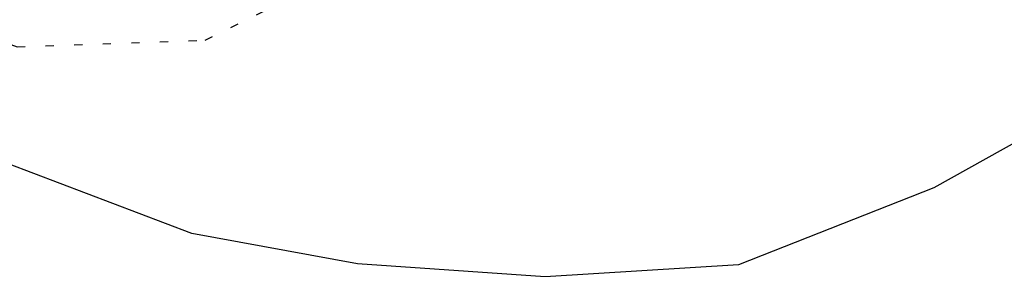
# Model space of a CAD drawing. Extents: x 573479 to 574989, y 161926 to 163436.
# Tile 249 of 256: x 573959 to 573971, y 162387 to 162390. Entities that reach past the tile are written whole.
import ezdxf

# ---------------------------------------------------------------- set-up
doc = ezdxf.new("R2010")
doc.units = 0
doc.linetypes.add('DOT', pattern=[0.25, 0, -0.25])
doc.linetypes.add('HIDDEN', pattern=[0.375, 0.25, -0.125])
for name, color, linetype in [('11', 7, 'CONTINUOUS'), ('12', 7, 'CONTINUOUS'), ('13', 7, 'CONTINUOUS')]:
    doc.layers.add(name, color=color, linetype=linetype)

msp = doc.modelspace()

# ---------------------------------------------------------------- linework, layer by layer
at = {"layer": '11', "color": 1, "linetype": 'CONTINUOUS', "extrusion": (0.0002269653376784, 0.0003981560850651, 0.9999998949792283)}
msp.add_lwpolyline([(573658.15435, 162561.035567), (573660.15035, 162559.556567), (573662.01135, 162558.789567), (573664.342349, 162557.712567), (573666.461349, 162556.661567), (573668.263349, 162555.400566), (573670.171349, 162553.875566), (573671.766349, 162551.900566), (573672.995349, 162550.182566), (573674.134349, 162548.449566), (573675.110349, 162546.285566), (573675.976349, 162543.954566), (573676.708349, 162541.675566), (573677.153349, 162539.669566), (573677.338349, 162537.666567), (573677.556349, 162535.606567), (573677.794349, 162533.537567), (573677.920349, 162531.350567), (573678.105349, 162529.328567), (573678.489349, 162526.696567), (573679.027349, 162524.645568), (573679.872349, 162522.483568), (573680.737349, 162520.483568), (573681.476349, 162518.274568), (573682.161349, 162516.103568), (573682.948349, 162513.917568), (573683.871349, 162511.800568), (573684.735349, 162509.659568), (573685.772349, 162507.639568), (573686.971349, 162505.760568), (573688.314349, 162503.809568), (573689.682349, 162501.950568), (573691.105349, 162500.165568), (573692.744349, 162498.453568), (573694.384348, 162496.731568), (573696.033348, 162495.010568), (573697.732348, 162493.311568), (573699.499348, 162491.798568), (573701.310348, 162490.377568), (573703.238348, 162488.853568), (573705.152348, 162487.409568), (573707.100348, 162485.886568), (573708.976348, 162484.390568), (573710.960348, 162482.929568), (573712.970348, 162481.531567), (573714.972348, 162480.122567), (573716.854348, 162478.686567), (573718.642348, 162477.163567), (573720.482348, 162475.604567), (573722.405348, 162474.160567), (573724.443347, 162472.804567), (573726.380347, 162471.461567), (573728.450347, 162470.227567), (573730.387347, 162469.044567), (573732.395347, 162467.686567), (573734.339347, 162466.233567), (573736.157347, 162464.703566), (573737.925347, 162463.169566), (573739.753347, 162461.649566), (573741.712347, 162460.117566), (573743.584347, 162458.520566), (573745.480347, 162456.874566), (573747.371347, 162455.288566), (573749.302347, 162453.725566), (573751.047347, 162452.089566), (573752.845347, 162450.397566), (573754.598346, 162448.783566), (573756.453346, 162447.144566), (573758.497346, 162445.698566), (573760.505346, 162444.500566), (573762.533346, 162443.453566), (573764.382346, 162442.405565), (573766.209346, 162441.376565), (573767.807346, 162440.003565), (573769.251346, 162438.369565), (573770.487346, 162436.532565), (573771.544346, 162434.683565), (573772.591346, 162432.814565), (573773.588346, 162430.953565), (573774.431346, 162428.991565), (573775.115346, 162427.009565), (573775.774346, 162424.956565), (573776.541346, 162423.080566), (573777.503346, 162421.146566), (573778.472346, 162419.252566), (573779.282345, 162417.338565), (573780.109345, 162414.824565), (573780.493345, 162412.834566), (573781.115345, 162410.238566), (573781.922345, 162407.713566), (573782.507345, 162405.725566), (573783.097345, 162403.307566), (573783.109345, 162400.863566), (573783.368345, 162398.454566), (573783.830345, 162396.499567), (573784.317345, 162393.974567), (573784.947345, 162391.568566), (573785.588345, 162389.634567), (573786.257345, 162387.742567), (573786.742345, 162385.728567), (573787.066345, 162383.083567), (573787.152345, 162381.054567), (573787.312345, 162378.479567), (573787.982345, 162376.557567), (573789.107345, 162374.733567), (573790.431345, 162372.931567), (573791.915345, 162371.290567), (573793.620345, 162369.652567), (573795.196345, 162367.996567), (573796.680344, 162366.355567), (573798.123344, 162364.731567), (573799.660344, 162363.213567), (573801.298344, 162361.842567), (573803.054344, 162360.187567), (573804.851344, 162358.525567), (573806.311344, 162356.622567), (573807.683344, 162354.372567), (573808.722344, 162352.643567), (573809.795344, 162350.856567), (573810.860344, 162349.028567), (573812.112344, 162347.252567), (573813.517344, 162345.596567), (573815.215344, 162344.078567), (573816.974344, 162342.534567), (573818.643344, 162340.984567), (573820.469344, 162339.484567), (573822.118343, 162337.933566), (573823.840343, 162336.346566), (573825.691343, 162334.938566), (573827.553343, 162333.501566), (573829.341343, 162331.968566), (573831.026343, 162330.339566), (573832.784343, 162328.805566), (573834.595343, 162327.384566), (573836.491343, 162326.059566), (573838.313343, 162324.960565), (573840.169343, 162324.113565), (573842.603343, 162323.632565), (573844.995343, 162323.680565), (573847.195343, 162324.077565), (573849.269342, 162325.208564), (573850.894342, 162326.792564), (573852.218342, 162328.547564), (573853.138342, 162330.678564), (573853.844342, 162332.866563), (573854.190342, 162335.202563), (573854.529342, 162337.487563), (573855.166343, 162339.821563), (573855.890343, 162342.201563), (573856.940342, 162344.340563), (573858.539342, 162346.032562), (573860.089342, 162347.691562), (573861.430342, 162349.328562), (573863.334342, 162350.618561), (573865.358342, 162351.755561), (573867.050342, 162353.223561), (573867.423342, 162353.837561), (573868.682342, 162355.669561), (573869.971342, 162357.34256), (573871.709342, 162359.05256), (573873.118342, 162359.91156), (573873.647342, 162359.79456), (573874.195342, 162359.50756), (573874.705342, 162359.04856), (573876.305342, 162357.48456), (573878.450342, 162355.853559), (573880.246342, 162354.682559), (573881.988342, 162353.407559), (573883.820342, 162352.148559), (573885.670342, 162350.900559), (573887.660341, 162349.521559), (573889.607341, 162348.339559), (573891.577341, 162347.108559), (573893.467341, 162345.873558), (573895.465341, 162344.674558), (573897.278341, 162343.704558), (573899.191341, 162342.751558), (573901.334341, 162341.802558), (573903.403341, 162340.908558), (573905.504341, 162340.156558), (573907.515341, 162339.560558), (573909.456341, 162338.949557), (573911.33934, 162338.153557), (573913.47234, 162337.204557), (573915.40934, 162336.191557), (573917.57234, 162335.243557), (573919.55634, 162334.425556), (573921.71734, 162333.506556), (573923.70934, 162332.568556), (573925.80034, 162331.645556), (573927.73534, 162330.823556), (573930.10334, 162329.958555), (573932.08334, 162329.370555), (573932.30434, 162329.373555), (573934.21734, 162329.221555), (573936.42734, 162328.316555), (573938.275339, 162327.439555), (573940.105339, 162326.520555), (573942.011339, 162325.516555), (573943.818339, 162324.486554), (573945.667339, 162323.428554), (573947.361339, 162322.301554), (573949.148339, 162321.099554), (573950.976339, 162319.910554), (573952.921339, 162318.748554), (573954.962339, 162317.662554), (573956.963339, 162316.744553), (573958.951338, 162315.715553), (573961.192338, 162314.632553), (573963.472338, 162313.741553), (573965.911338, 162312.540553), (573967.825338, 162311.556553), (573969.762338, 162310.704553), (573971.625338, 162309.908552), (573974.064338, 162308.867552), (573976.561338, 162308.030552), (573978.688338, 162307.490552), (573980.650338, 162306.870552), (573982.747338, 162306.179551), (573984.628338, 162305.424551), (573986.525337, 162304.549551), (573988.572337, 162303.213551), (573990.238337, 162302.034551), (573992.104337, 162300.547551), (573993.555337, 162299.114551), (573994.811337, 162297.127551), (573995.380337, 162294.89855), (573995.668337, 162292.511551), (573995.823337, 162290.016551), (573995.777337, 162287.839551), (573995.593337, 162285.473551), (573995.301337, 162283.070551), (573994.870337, 162280.659552), (573994.416337, 162278.276552), (573993.824337, 162275.875552), (573993.412337, 162273.635552), (573993.095337, 162271.140552), (573993.067337, 162268.684552), (573993.179337, 162266.236552), (573993.302337, 162263.929553), (573993.457337, 162261.434553), (573993.612337, 162258.929553), (573993.875336, 162256.630553), (573994.328336, 162254.324553), (573994.755336, 162252.286553), (573995.295336, 162249.875553), (573995.298336, 162247.571553), (573994.988336, 162247.071553), (573994.591336, 162246.685553), (573994.033336, 162246.641554), (573993.451336, 162246.815554), (573991.107337, 162247.451554), (573988.719337, 162248.155554), (573986.410337, 162248.873554), (573983.907337, 162249.480555), (573981.405337, 162250.086555), (573978.859337, 162250.910555), (573976.632337, 162251.604555), (573974.504337, 162252.313555), (573972.287337, 162252.998555), (573970.189338, 162253.539556), (573967.973338, 162254.053556), (573965.883338, 162254.484556), (573963.724338, 162254.881556), (573961.651338, 162255.344557), (573959.522338, 162255.743557), (573957.443338, 162256.155557), (573955.344338, 162256.546557), (573953.282338, 162257.010558), (573951.216338, 162257.353558), (573949.190338, 162257.548558), (573946.642338, 162257.760558), (573944.086338, 162257.943558), (573941.872338, 162258.096559), (573940.049339, 162258.206559)], dxfattribs=at)
at = {"layer": '12', "color": 30, "linetype": 'HIDDEN', "extrusion": (0.0001085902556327, 0.0001161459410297, 0.9999999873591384)}
msp.add_lwpolyline([(573881.780157, 162567.092094), (573879.461154, 162566.848091), (573879.037154, 162566.581091), (573878.575154, 162566.112091), (573878.208154, 162565.558091), (573878.008154, 162565.075091), (573877.960154, 162564.551091), (573878.023154, 162564.023091), (573878.544154, 162561.912091), (573878.950154, 162559.732091), (573878.438154, 162557.486091), (573878.092154, 162557.094091), (573877.632154, 162556.745091), (573875.881154, 162556.065091), (573875.317154, 162556.111091), (573872.919154, 162556.493091), (573870.689154, 162557.226091), (573868.280154, 162557.458092), (573867.109154, 162557.606092), (573864.823154, 162558.105092), (573862.319154, 162558.742092), (573860.169154, 162559.480092), (573857.817154, 162560.406092), (573855.651154, 162561.084092), (573853.773154, 162561.799092), (573851.243154, 162562.694092), (573848.979154, 162563.656092), (573847.040154, 162564.377092), (573845.195154, 162564.403092), (573843.125154, 162564.014092), (573841.071154, 162564.017092), (573838.962154, 162564.578092), (573836.610154, 162565.184092), (573834.548154, 162566.128092), (573832.495154, 162566.912092), (573831.925154, 162566.897092), (573830.908154, 162566.644092), (573828.543154, 162566.327092), (573826.234154, 162566.574092), (573823.948154, 162566.262092), (573821.553154, 162565.783092), (573819.481154, 162566.406092), (573818.168154, 162567.707092), (573817.379154, 162570.244092), (573816.743154, 162571.136092), (573816.256154, 162571.396092), (573815.765154, 162571.556092), (573813.507154, 162572.098092), (573811.426154, 162572.540092), (573809.269154, 162572.897092), (573806.969154, 162573.476092), (573804.745154, 162574.601092), (573803.003154, 162576.036092), (573801.137154, 162577.844092), (573799.797154, 162578.943092), (573797.800154, 162580.112092), (573795.666154, 162580.931093), (573793.394154, 162581.692093), (573791.078154, 162582.691093), (573788.785154, 162583.140093), (573786.558154, 162582.871093), (573786.073154, 162582.611093), (573784.105155, 162581.387093), (573782.243155, 162580.069093), (573781.363155, 162579.383093), (573780.851155, 162579.251093), (573779.730155, 162579.222093), (573777.603155, 162580.232093), (573776.519155, 162580.756093), (573774.109155, 162580.998093), (573773.557155, 162580.863093), (573771.346155, 162580.796093), (573770.733155, 162580.989093), (573768.761155, 162581.939093), (573766.494155, 162582.299093), (573764.196155, 162582.838093), (573762.547155, 162583.086093), (573760.353155, 162582.439093), (573759.933155, 162582.113093), (573759.590155, 162581.651093), (573759.494155, 162581.114093), (573759.548155, 162580.556093), (573759.713155, 162579.995093), (573760.191155, 162577.780093), (573760.260155, 162575.530093), (573759.786155, 162573.166093), (573759.028155, 162571.646093), (573757.588155, 162569.834093), (573756.702155, 162569.087093), (573754.649155, 162568.098093), (573754.470155, 162567.596093), (573754.572155, 162567.082093), (573754.827155, 162566.526093), (573755.722155, 162564.688093), (573756.822155, 162562.472093), (573757.928155, 162560.306093), (573758.910155, 162557.872093), (573760.096155, 162556.042093), (573761.695155, 162554.498093), (573763.271155, 162552.832093), (573764.826155, 162551.175093), (573766.313155, 162549.494093), (573767.625155, 162547.892093), (573769.187155, 162546.285093), (573771.009155, 162544.544093), (573772.687155, 162543.005093), (573774.730155, 162541.409093), (573776.476155, 162539.904093), (573778.218155, 162538.479093), (573780.092155, 162537.012093), (573781.793155, 162535.444093), (573783.377155, 162533.969093), (573785.186155, 162532.268093), (573786.877154, 162530.689093), (573787.431154, 162529.832093), (573787.477154, 162529.243093), (573787.652154, 162528.683093), (573787.964154, 162528.181093), (573788.358154, 162527.815093), (573789.934154, 162526.310093), (573791.594154, 162525.070093), (573793.360154, 162523.727093), (573795.194154, 162522.267093), (573796.816154, 162520.674093), (573798.256154, 162518.940093), (573799.924154, 162517.080093), (573801.519154, 162515.445093), (573803.217154, 162514.078093), (573804.754154, 162512.550093), (573806.275154, 162510.810093), (573807.825154, 162509.083093), (573809.357154, 162507.635093), (573810.963154, 162505.971093), (573812.631154, 162504.121093), (573814.137154, 162502.450093), (573815.679154, 162501.013093), (573817.299154, 162499.611093), (573819.134154, 162497.981093), (573820.956154, 162496.390093), (573822.785154, 162495.001093), (573824.784154, 162494.113092), (573826.151154, 162492.905092), (573826.974154, 162490.942092), (573827.320154, 162490.382092), (573827.686154, 162489.974092), (573829.489154, 162488.192092), (573831.165154, 162486.693092), (573832.914154, 162485.158092), (573834.621154, 162483.811092), (573836.722154, 162482.068092), (573838.738154, 162480.590092), (573840.493154, 162479.115092), (573842.321154, 162477.415092), (573843.954154, 162475.643092), (573845.508154, 162473.855092), (573846.945154, 162472.011092), (573848.339154, 162470.203092), (573849.521154, 162468.433092), (573850.677154, 162466.601092), (573852.185154, 162464.570092), (573853.505154, 162462.518092), (573854.880154, 162460.699092), (573856.474154, 162459.075092), (573857.958154, 162457.434092), (573859.664154, 162455.946092), (573861.276154, 162454.503092), (573862.971154, 162453.025092), (573864.771154, 162451.463092), (573866.421154, 162450.063092), (573868.180154, 162448.679092), (573869.833154, 162447.389092), (573871.587154, 162445.924092), (573873.247154, 162444.354092), (573874.451154, 162443.196092), (573874.833154, 162442.849092), (573876.453153, 162440.966092), (573876.947153, 162440.595092), (573878.903153, 162438.943092), (573880.464153, 162437.517092), (573882.254153, 162435.804092), (573883.839153, 162434.310092), (573885.430153, 162432.895092), (573887.084153, 162431.425092), (573888.796153, 162429.677092), (573890.334153, 162428.300092), (573891.948153, 162426.837092), (573893.697153, 162425.292092), (573895.355153, 162423.751092), (573897.032153, 162422.242092), (573898.703153, 162420.823092), (573900.280153, 162419.468092), (573902.006153, 162417.971092), (573903.603153, 162416.608092), (573905.230153, 162415.256092), (573906.922153, 162413.988091), (573909.102153, 162412.440091), (573911.044153, 162410.847091), (573912.739153, 162409.699091), (573914.568153, 162408.480091), (573916.373153, 162407.480091), (573918.212153, 162406.592091), (573920.095153, 162405.466091), (573921.881153, 162404.294091), (573923.597153, 162403.118091), (573925.319153, 162402.003091), (573927.195153, 162400.836091), (573929.286153, 162399.433091), (573931.160153, 162398.297091), (573933.109153, 162397.085091), (573935.267153, 162395.565091), (573937.454153, 162394.228091), (573939.301153, 162393.210091), (573941.245153, 162392.068091), (573942.962153, 162390.882091), (573945.002153, 162389.656091), (573946.986153, 162388.517091), (573948.926153, 162387.284091), (573950.940153, 162386.157091), (573952.956152, 162385.159091), (573954.900152, 162384.178091), (573956.940152, 162383.112091), (573958.895152, 162382.281091), (573960.959152, 162381.638091), (573962.901152, 162381.027091), (573964.929152, 162380.471091), (573967.508152, 162379.930091), (573969.436152, 162379.36809), (573971.917152, 162378.46009), (573974.040152, 162377.83009), (573976.249152, 162376.95509), (573978.699152, 162376.05409), (573980.563152, 162375.23809), (573982.731152, 162373.89009), (573984.967152, 162372.56509), (573987.212152, 162371.27209), (573989.561152, 162370.23509), (573991.543152, 162369.45609), (573993.602152, 162368.40109), (573995.808152, 162367.40609), (573997.671152, 162366.61009), (573999.940152, 162365.56809), (574002.286152, 162364.73209), (574004.633152, 162363.72509), (574006.736152, 162362.93309), (574008.909152, 162361.82609), (574011.008152, 162360.60309), (574013.230152, 162359.50809), (574015.148152, 162358.47509), (574017.007152, 162357.41809)], dxfattribs=at)
at = {"layer": '12', "color": 30, "linetype": 'CONTINUOUS', "extrusion": (0.0001782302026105, 0.0002615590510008, 0.9999999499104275)}
msp.add_lwpolyline([(573663.262488, 162567.660134), (573664.481488, 162569.660134), (573665.934488, 162571.443134), (573667.786488, 162572.760134), (573670.049488, 162573.752134), (573672.528488, 162574.487134), (573674.903488, 162574.644134), (573676.920488, 162574.599133), (573679.387488, 162574.562133), (573681.836488, 162574.814133), (573683.969488, 162575.317133), (573686.404488, 162576.289133), (573688.764488, 162576.846133), (573689.366488, 162576.513133), (573689.729488, 162576.145133), (573691.169488, 162574.420133), (573692.683488, 162572.630133), (573693.326488, 162571.468133), (573694.093488, 162569.271133), (573695.263488, 162567.039133), (573696.276488, 162565.248133), (573697.176488, 162563.340133), (573697.822487, 162560.835133), (573698.540487, 162558.305133), (573698.575487, 162555.802133), (573698.676487, 162553.363133), (573699.513487, 162550.850133), (573700.414487, 162548.932133), (573701.536487, 162547.158133), (573703.032487, 162545.488133), (573704.752487, 162544.081133), (573706.716487, 162542.951133), (573708.531487, 162541.961133), (573710.448487, 162540.777133), (573712.262487, 162539.477133), (573713.977487, 162537.990133), (573715.635487, 162536.620133), (573717.149487, 162535.161133), (573718.363487, 162533.513133), (573719.415487, 162531.093133), (573719.749485, 162530.553129), (573719.998485, 162529.927129), (573720.997485, 162527.704129), (573722.244484, 162525.697129), (573723.472484, 162523.339129), (573724.484484, 162521.408129), (573725.397484, 162519.440129), (573725.984484, 162517.413129), (573726.524484, 162515.332129), (573727.181484, 162513.299129), (573727.910484, 162511.230129), (573728.827484, 162509.212129), (573729.798484, 162507.118129), (573730.813484, 162505.127129), (573731.784484, 162503.053129), (573732.907484, 162501.089129), (573734.134484, 162499.081129), (573735.415484, 162497.167129), (573736.770484, 162495.347129), (573738.243484, 162493.574129), (573739.894484, 162491.833129), (573741.582484, 162490.144129), (573743.354484, 162488.711129), (573745.264484, 162487.317129), (573747.156484, 162486.051129), (573749.152484, 162484.882129), (573751.277484, 162483.732129), (573753.220484, 162482.620129), (573755.150484, 162481.387129), (573756.827484, 162480.038129), (573758.398484, 162478.612129), (573760.282484, 162477.466128), (573762.104483, 162476.207128), (573763.997483, 162474.931128), (573765.844483, 162473.743128), (573767.819483, 162472.593128), (573769.672483, 162471.466128), (573771.738483, 162470.472128), (573773.595483, 162469.605128), (573775.657483, 162468.350128), (573777.449483, 162467.239128), (573779.451483, 162465.810128), (573781.315483, 162464.352128), (573783.285483, 162462.961128), (573785.180483, 162461.646128), (573787.104483, 162460.503128), (573789.288483, 162459.376127), (573791.068483, 162458.143127), (573793.022483, 162457.012127), (573794.418483, 162455.996127), (573796.344483, 162454.332127), (573798.034483, 162452.934127), (573799.955483, 162451.520127), (573802.184483, 162449.995127), (573804.117483, 162448.562127), (573805.914483, 162447.361127), (573807.709483, 162445.889127), (573809.571483, 162444.131127), (573811.017483, 162442.307127), (573811.989482, 162440.203127), (573812.488482, 162437.979127), (573812.385482, 162435.758127), (573811.923482, 162433.666127), (573811.816482, 162431.515127), (573812.642482, 162429.342127), (573813.465482, 162427.229127), (573814.381482, 162425.061127), (573815.472482, 162422.804127), (573816.565482, 162420.377127), (573817.532482, 162418.513127), (573818.718482, 162416.513127), (573819.867482, 162414.630127), (573821.192482, 162412.808127), (573822.749482, 162411.121127), (573824.452482, 162409.514127), (573826.188482, 162407.858127), (573827.966482, 162406.165127), (573829.801482, 162404.525127), (573831.651482, 162402.976127), (573833.489482, 162401.447127), (573835.231482, 162399.852127), (573836.935482, 162398.224126), (573838.521482, 162396.729126), (573840.018482, 162395.038126), (573841.502482, 162393.407126), (573843.067481, 162391.921126), (573844.685481, 162390.558126), (573846.695481, 162389.320126), (573847.099481, 162388.945126), (573847.536481, 162388.681126), (573849.917481, 162387.456126), (573852.054481, 162386.106126), (573853.765481, 162384.378126), (573855.328481, 162382.431126), (573856.648481, 162380.859126), (573858.103481, 162379.377126), (573859.613481, 162377.967126), (573861.180481, 162376.602126), (573862.566481, 162375.104126), (573864.088481, 162373.495126), (573865.823481, 162372.010126), (573867.456481, 162370.408126), (573869.226481, 162368.844125), (573870.924481, 162367.316125), (573872.669481, 162365.831125), (573874.728481, 162364.306125), (573876.757481, 162362.929125), (573878.485481, 162361.723125), (573880.281481, 162360.552125), (573882.245481, 162359.411125), (573884.20048, 162358.260125), (573886.21248, 162357.162125), (573888.20748, 162356.013125), (573890.09148, 162354.707125), (573892.07348, 162353.448125), (573894.01348, 162352.215125), (573896.03348, 162350.988125), (573897.94648, 162349.864125), (573900.05848, 162348.782124), (573902.15248, 162347.640124), (573904.40648, 162346.517124), (573906.56648, 162345.459124), (573908.75448, 162344.272124), (573910.75748, 162343.153124), (573912.63848, 162342.378124), (573913.13548, 162342.289124), (573913.76248, 162342.037124), (573916.080479, 162341.169123), (573918.474479, 162340.375123), (573920.429479, 162339.705123), (573922.388479, 162338.975123), (573924.341479, 162338.014123), (573926.050479, 162336.957123), (573927.929479, 162336.062123), (573930.419479, 162335.164123), (573932.457479, 162334.459123), (573934.676479, 162333.584123), (573936.642479, 162332.734123), (573938.514479, 162331.949122), (573940.489479, 162331.119122), (573942.631479, 162329.869122), (573944.397479, 162328.857122), (573946.181479, 162327.875122), (573948.248479, 162326.540122), (573950.286479, 162325.184122), (573952.357479, 162323.940122), (573954.478478, 162322.528122), (573956.647478, 162321.170122), (573958.768478, 162319.928122), (573960.758478, 162319.170121), (573962.797478, 162318.294121), (573964.720478, 162317.171121), (573966.837478, 162315.990121), (573968.991478, 162314.861121), (573971.255478, 162313.899121), (573973.631478, 162313.074121), (573975.966478, 162312.257121), (573978.188478, 162311.654121), (573979.705478, 162311.22812)], dxfattribs=at)
at = {"layer": '12', "color": 30, "linetype": 'CONTINUOUS', "extrusion": (-0.0001028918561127, -6.67078442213e-05, 0.9999999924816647)}
msp.add_lwpolyline([(573660.159884, 162563.534329), (573662.528884, 162562.659329), (573665.009884, 162562.392329), (573667.204884, 162561.737329), (573669.188884, 162560.928329), (573671.388884, 162560.193329), (573673.759884, 162559.608329), (573675.785884, 162558.431329), (573677.620884, 162556.631329), (573679.127884, 162555.121329), (573680.654884, 162553.593329), (573682.061884, 162552.067329), (573683.297884, 162550.400329), (573684.327884, 162548.661329), (573685.146884, 162546.758329), (573685.827884, 162544.826329), (573686.173884, 162542.803329), (573686.386884, 162540.171329), (573686.317884, 162537.572329), (573686.643884, 162535.218329), (573687.212884, 162532.828329), (573687.963884, 162530.249329), (573688.510884, 162528.209329), (573689.231884, 162526.110329), (573690.188884, 162524.095329), (573691.380884, 162522.005329), (573692.614884, 162519.867329), (573693.744884, 162517.813329), (573695.028884, 162515.848329), (573696.571884, 162514.060329), (573698.166884, 162512.256329), (573699.866884, 162510.537329), (573701.591884, 162508.721329), (573703.263884, 162506.971329), (573704.895884, 162505.218329), (573706.410884, 162503.398329), (573708.049884, 162501.686329), (573709.891884, 162500.107329), (573711.653884, 162498.673329), (573713.391884, 162497.308329), (573715.069884, 162495.779329), (573716.637884, 162494.073329), (573718.375884, 162492.377329), (573720.199884, 162490.917329), (573721.684884, 162489.436329), (573723.229884, 162487.788329), (573724.846884, 162486.265329), (573726.631884, 162484.793329), (573728.359884, 162483.257329), (573730.229884, 162481.709329), (573732.018884, 162480.157329), (573733.904884, 162478.671329), (573735.776884, 162477.074329), (573737.746884, 162475.532329), (573739.692884, 162474.030329), (573741.593884, 162472.464329), (573743.538884, 162470.992329), (573745.530884, 162469.562329), (573747.450884, 162468.168329), (573749.131884, 162466.750329), (573750.706884, 162465.264329), (573752.378884, 162463.835329), (573754.234884, 162462.337329), (573756.124884, 162461.272329), (573758.089884, 162460.442329), (573760.642884, 162459.508329), (573762.696884, 162459.014329), (573764.752884, 162458.660329), (573766.767884, 162458.485329), (573769.442884, 162458.330329), (573772.049884, 162457.980329), (573774.486883, 162457.781329), (573776.818883, 162457.825329), (573779.076883, 162457.594329), (573781.417883, 162457.329329), (573783.544884, 162456.799329), (573785.862884, 162456.101329), (573788.017884, 162455.113329), (573790.227884, 162453.737329), (573791.817884, 162452.483329), (573793.469883, 162451.212329), (573795.070883, 162449.799329), (573796.708883, 162447.936329), (573797.722883, 162445.965329), (573798.086883, 162443.814329), (573798.128883, 162441.522329), (573798.082883, 162439.184329), (573798.220883, 162436.648329), (573798.666883, 162434.140329), (573799.140884, 162431.505329), (573799.556884, 162428.986329), (573800.138884, 162426.386329), (573800.778884, 162424.472329), (573801.688884, 162422.555329), (573802.997884, 162420.672329), (573804.214884, 162418.824329), (573805.279884, 162416.846329), (573806.395884, 162414.841329), (573807.548884, 162412.878329), (573808.625884, 162410.871329), (573809.729884, 162408.896329), (573811.090884, 162406.986329), (573812.730884, 162405.254329), (573814.316884, 162403.589329), (573815.938884, 162402.157329), (573817.659884, 162400.911329), (573819.490884, 162399.972329), (573821.406884, 162399.299329), (573823.776884, 162398.725329), (573825.932884, 162398.688329), (573828.178884, 162398.667329), (573830.504884, 162398.491329), (573832.733883, 162398.078329), (573834.993884, 162397.516329), (573835.526884, 162397.159329), (573837.270884, 162395.373329), (573839.049884, 162393.670329), (573841.069884, 162391.951329), (573842.952884, 162390.335329), (573844.902884, 162388.792329), (573845.755884, 162387.954329), (573847.907884, 162386.534329), (573850.084884, 162385.527329), (573851.947884, 162383.758329), (573853.383884, 162382.244329), (573854.907884, 162380.776329), (573856.453884, 162379.278329), (573858.156884, 162377.821329), (573859.720884, 162376.365329), (573861.196884, 162374.853329), (573862.711884, 162373.204329), (573864.073884, 162371.605329), (573865.717884, 162369.973329), (573867.418884, 162368.395329), (573869.218884, 162366.824329), (573871.035884, 162365.313329), (573872.877884, 162363.884329), (573874.511884, 162362.423329), (573876.095884, 162360.787329), (573877.718884, 162359.335329), (573879.545884, 162357.985329), (573881.216884, 162356.576329), (573883.099884, 162355.450329), (573884.940884, 162354.212329), (573886.715884, 162352.879329), (573888.677884, 162351.628329), (573890.566884, 162350.402329), (573892.622884, 162349.237329), (573894.584884, 162348.137329), (573896.416884, 162347.028329), (573897.412884, 162346.649329), (573899.816884, 162345.695329), (573901.957884, 162345.097329), (573904.299884, 162344.160329), (573906.402884, 162343.208329), (573908.541884, 162342.329329), (573910.700884, 162341.761328), (573912.908884, 162341.056328), (573915.009884, 162340.145329), (573917.287884, 162339.274329), (573919.394884, 162338.262329), (573921.706884, 162337.323328), (573923.693884, 162336.304328), (573925.785884, 162335.372328), (573927.776884, 162334.614328), (573929.894884, 162333.903328), (573931.775884, 162333.138329), (573933.859884, 162332.486328), (573936.153884, 162331.686328), (573938.046884, 162330.731328), (573940.028884, 162329.632328), (573942.339884, 162328.553328), (573944.469884, 162327.332328), (573946.467884, 162326.133328), (573948.115884, 162324.923328), (573950.080884, 162323.622328), (573952.142884, 162322.357328), (573954.097884, 162321.206328), (573956.131884, 162319.589328), (573958.170884, 162318.372328), (573959.980884, 162317.463328), (573961.870884, 162316.548328), (573963.845884, 162315.558328), (573966.136884, 162314.488328), (573968.491884, 162313.511328), (573970.934884, 162312.741328), (573973.267884, 162311.954328), (573975.641884, 162310.989328), (573977.913884, 162310.228328), (573980.317884, 162309.595328), (573982.270884, 162309.115328), (573982.298884, 162309.107328)], dxfattribs=at)
at = {"layer": '12', "color": 30, "linetype": 'CONTINUOUS', "extrusion": (-0.0001015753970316, -5.80178051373e-05, 0.9999999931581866)}
msp.add_lwpolyline([(573828.199737, 162416.006726), (573829.629737, 162414.512726), (573831.170737, 162413.094726), (573832.847737, 162411.745726), (573834.515737, 162410.536726), (573836.242737, 162409.180726), (573838.055737, 162407.249726), (573839.605737, 162405.842726), (573841.288737, 162404.554726), (573843.053737, 162403.240726), (573844.868737, 162401.930726), (573846.756737, 162400.714726), (573848.679737, 162399.441726), (573850.378737, 162398.063726), (573852.216737, 162396.694726), (573854.045737, 162395.305726), (573855.836737, 162393.903726), (573857.618737, 162392.621726), (573859.212737, 162391.317726), (573861.123737, 162389.581726), (573862.611737, 162387.720726), (573864.063737, 162385.796726), (573865.717737, 162383.844726), (573866.831737, 162382.360726), (573867.884737, 162380.251726), (573869.020737, 162378.087726), (573870.214737, 162376.438726), (573872.022737, 162374.436726), (573873.566738, 162372.959726), (573875.034738, 162371.587726), (573876.542737, 162370.207726), (573878.307737, 162368.884726), (573880.346737, 162367.357726), (573882.650737, 162366.067726), (573884.764737, 162365.266726), (573887.023737, 162365.036726), (573889.020737, 162365.470726), (573891.009737, 162366.034726), (573892.980737, 162366.567726), (573895.054738, 162366.556726), (573897.084737, 162365.820726), (573899.079737, 162364.511726), (573900.994737, 162362.706726), (573902.722737, 162361.340726), (573904.514737, 162360.068726), (573906.362737, 162358.710726), (573908.301737, 162357.487726), (573910.341738, 162356.432726), (573912.449738, 162355.390726), (573914.338738, 162354.335726), (573916.208737, 162353.268726), (573918.094737, 162352.103726), (573919.452737, 162351.205726), (573920.970737, 162349.345726), (573921.853737, 162347.226726), (573922.747738, 162345.087726), (573924.115738, 162343.539726), (573925.722738, 162342.185726), (573927.551738, 162340.966726), (573929.438738, 162339.941726), (573931.418738, 162339.202726), (573933.397738, 162338.633726), (573935.882737, 162337.976726), (573937.990738, 162336.784726), (573940.121738, 162335.383726), (573941.189738, 162334.647726), (573942.937738, 162333.273726), (573944.886738, 162331.891726), (573946.948738, 162330.315726), (573948.814738, 162329.139726), (573950.594738, 162327.746726), (573952.652738, 162326.220726), (573954.662738, 162325.163726), (573956.832738, 162324.095726), (573958.692738, 162323.188726), (573961.004738, 162321.778726), (573962.928738, 162320.795726), (573965.036738, 162319.934726), (573967.040738, 162319.117726), (573969.039738, 162318.068726), (573971.044738, 162317.241726), (573972.921738, 162316.535726), (573975.213738, 162315.776726), (573977.542738, 162314.888726), (573979.839738, 162314.038726), (573981.761738, 162313.426726), (573983.972738, 162312.351726), (573985.932738, 162311.280726), (573987.548738, 162310.589726), (573989.904738, 162309.753726), (573991.790738, 162309.068726), (573993.982738, 162307.982726), (573995.999738, 162306.473726), (573997.688738, 162305.256726), (573999.773738, 162304.423726), (574000.343738, 162304.278726)], dxfattribs=at)
at = {"layer": '12', "color": 30, "linetype": 'CONTINUOUS', "extrusion": (-5.50660655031e-05, 5.78419312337e-05, 0.9999999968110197)}
msp.add_lwpolyline([(574010.045401, 162287.192357), (574010.066401, 162288.475357), (574009.730401, 162290.980357), (574009.527401, 162293.121357), (574009.378401, 162295.196357), (574009.158401, 162297.627357), (574009.243401, 162299.807357), (574008.999401, 162301.966357), (574008.232401, 162304.153357), (574006.961401, 162305.907357), (574005.302401, 162307.288357), (574003.080401, 162308.713357), (574000.961401, 162309.754357), (573999.070401, 162310.839357), (573997.149401, 162311.932357), (573995.686401, 162312.573357), (573993.449401, 162313.266357), (573991.170401, 162314.477357), (573989.142401, 162315.353357), (573986.765401, 162316.198357), (573984.640401, 162316.688357), (573983.088401, 162316.682357), (573982.573401, 162316.419357), (573980.645401, 162315.358357), (573980.043401, 162315.371357), (573978.883401, 162315.649357), (573976.628401, 162316.141357), (573974.628401, 162316.728357), (573972.441401, 162317.424357), (573970.258401, 162318.371357), (573968.426401, 162319.310357), (573966.090401, 162320.477357), (573963.8844, 162321.312357), (573961.8204, 162322.267357), (573959.7574, 162323.381357), (573959.2714, 162323.632357), (573957.2704, 162324.880357), (573955.463401, 162325.910357), (573953.539401, 162327.044357), (573953.171401, 162327.482357), (573953.099401, 162327.988357), (573953.205401, 162328.556357), (573953.475401, 162329.044357), (573953.875401, 162329.379357), (573954.374401, 162329.570357), (573956.4064, 162330.728357), (573956.5214, 162331.306357), (573956.3134, 162331.915357), (573956.032401, 162332.408357), (573955.549401, 162332.930357), (573953.8624, 162334.268357), (573952.0244, 162335.476357), (573949.9984, 162336.633357), (573947.8514, 162337.492357), (573945.4924, 162338.378357), (573943.0564, 162339.039357), (573941.2284, 162339.927357), (573939.4404, 162340.969357), (573937.7104, 162342.044357), (573935.4444, 162343.196357), (573933.3584, 162344.199357), (573931.2874, 162345.433357), (573929.4164, 162346.690357), (573927.5104, 162348.024357), (573925.6374, 162349.301357), (573923.6994, 162350.824357), (573921.6034, 162352.307357), (573919.8194, 162353.770357), (573917.9794, 162355.339357), (573916.3384, 162356.750357), (573914.6654, 162358.039357), (573912.8374, 162359.248357), (573911.0464, 162360.330357), (573909.2134, 162361.449357), (573907.2834, 162362.371357), (573905.2064, 162363.214357), (573903.3224, 162364.189357), (573901.4104, 162365.133357), (573899.4894, 162366.226357), (573897.2834, 162367.542357), (573895.5974, 162368.710357), (573893.4594, 162369.590357), (573891.0864, 162370.204357), (573888.5444, 162370.648357), (573886.4604, 162370.960357), (573883.9264, 162371.444357), (573882.0454, 162372.209357), (573880.1914, 162373.507357), (573878.4884, 162374.954357), (573876.7554, 162376.390357), (573875.0894, 162377.900357), (573873.3114, 162379.262357), (573871.5834, 162380.959357), (573870.3904, 162382.738357), (573869.1774, 162384.537357), (573867.6374, 162386.255357), (573866.2644, 162387.713357), (573864.6174, 162389.404357), (573862.9464, 162390.984357), (573861.6094, 162392.494357), (573860.0174, 162393.938357), (573858.2284, 162395.481357), (573856.5684, 162397.201357), (573855.2744, 162399.175357), (573853.6864, 162400.860357), (573852.0514, 162402.352357), (573850.3494, 162403.629357), (573848.5544, 162404.780357), (573846.7174, 162406.129357), (573844.7694, 162407.482357), (573842.6354, 162408.772357), (573840.8044, 162410.192357), (573838.9134, 162411.277357), (573837.2044, 162412.343357), (573835.3194, 162413.649357), (573832.9694, 162415.036357), (573831.7834, 162415.753357)], dxfattribs=at)
at = {"layer": '12', "color": 30, "linetype": 'CONTINUOUS', "extrusion": (-0.0001158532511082, -7.88730487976e-05, 0.9999999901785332)}
msp.add_lwpolyline([(573842.025556, 162414.330992), (573844.056556, 162413.073992), (573845.997556, 162411.660992), (573847.774556, 162410.478992), (573849.761556, 162408.657992), (573851.409556, 162407.126992), (573852.987556, 162405.581992), (573854.713556, 162404.085992), (573856.402556, 162402.706992), (573858.085556, 162401.258992), (573859.957556, 162399.670992), (573861.793556, 162398.011992), (573863.664556, 162396.273992), (573865.649556, 162394.482992), (573867.655556, 162392.673992), (573869.627556, 162390.921992), (573871.593556, 162389.110992), (573873.645556, 162387.353992), (573875.578556, 162385.599992), (573877.378556, 162384.028992), (573878.812556, 162382.393992), (573880.204556, 162380.305992), (573881.556556, 162378.545992), (573882.376556, 162377.434992), (573884.246556, 162376.207992), (573886.344556, 162375.335992), (573888.407556, 162374.541992), (573890.861556, 162374.062992), (573893.492556, 162373.644992), (573895.529556, 162373.119992), (573897.439556, 162372.366992), (573899.329556, 162371.301992), (573900.914556, 162369.976992), (573902.607556, 162368.518992), (573904.232556, 162367.046992), (573906.304556, 162365.611992), (573908.415556, 162364.540992), (573910.799556, 162363.585992), (573912.887556, 162362.382992), (573914.985556, 162361.029992), (573916.998556, 162359.581992), (573919.222556, 162358.146992), (573921.350556, 162356.785992), (573923.529556, 162355.417992), (573925.572556, 162353.970992), (573927.721556, 162352.440992), (573929.645556, 162350.987992), (573931.586556, 162349.744992), (573933.581556, 162348.585992), (573935.669556, 162347.563992), (573937.696556, 162346.536992), (573939.609556, 162345.422992), (573941.594556, 162344.263992), (573943.842556, 162343.240992), (573946.324556, 162342.472992), (573948.521556, 162341.957992), (573950.490556, 162341.387992), (573952.578556, 162340.665992), (573954.446556, 162339.799992), (573956.506556, 162338.885992), (573958.840556, 162337.607992), (573960.522556, 162336.499992), (573962.183556, 162334.918992), (573962.454556, 162334.414992), (573964.094556, 162332.692992), (573965.884556, 162331.140992), (573968.159556, 162329.678992), (573969.879556, 162328.592992), (573972.146556, 162327.260992), (573974.321556, 162325.791992), (573975.114556, 162325.279992)], dxfattribs=at)
at = {"layer": '12', "color": 30, "linetype": 'CONTINUOUS', "extrusion": (-5.25586007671e-05, 2.01753298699e-05, 0.9999999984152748)}
msp.add_lwpolyline([(573851.684631, 162410.681594), (573853.323631, 162409.470594), (573855.191631, 162407.942594), (573856.698631, 162406.583594), (573858.501631, 162405.142594), (573860.206631, 162403.814594), (573861.935631, 162402.429594), (573863.557631, 162400.986594), (573865.194631, 162399.645594), (573867.007631, 162398.355594), (573868.996631, 162396.664594), (573870.761631, 162394.700594), (573872.514631, 162392.764594), (573874.445631, 162390.870594), (573876.091631, 162389.209594), (573877.572631, 162387.297594), (573879.184631, 162385.533594), (573880.879631, 162384.055594), (573882.672631, 162382.603594), (573884.515631, 162381.164594), (573886.236631, 162379.748594), (573888.072631, 162378.729594), (573890.052631, 162377.830594), (573892.344631, 162377.060594), (573894.567631, 162376.437594), (573896.971631, 162375.804594), (573899.121631, 162375.226594), (573901.307631, 162374.710594), (573903.584631, 162374.180594), (573905.936631, 162373.254594), (573908.190631, 162371.971594), (573910.079631, 162370.264594), (573911.456631, 162368.737594), (573912.986631, 162367.178594), (573914.536631, 162365.771594), (573916.133631, 162364.417594), (573918.041632, 162362.893594), (573920.407632, 162361.897594), (573922.813632, 162360.914594), (573924.611632, 162360.023594), (573926.665632, 162358.417594), (573928.170632, 162356.918594), (573929.671632, 162355.508594), (573931.578631, 162353.672594), (573933.298632, 162352.586594), (573935.594632, 162352.087594), (573938.160632, 162351.425594), (573939.636632, 162350.234594), (573941.502632, 162348.586594), (573943.738632, 162347.272594), (573946.001632, 162345.989594), (573948.028632, 162344.812594), (573949.883632, 162343.825594), (573951.790632, 162342.962594), (573953.662632, 162342.176594), (573955.986632, 162341.218594), (573957.868632, 162340.272594), (573959.727632, 162339.376594), (573962.003632, 162338.064594), (573964.062632, 162336.849594), (573966.156632, 162335.726594), (573968.186632, 162334.650594), (573968.336632, 162334.659594)], dxfattribs=at)
at = {"layer": '12', "color": 30, "linetype": 'CONTINUOUS', "extrusion": (0.0001128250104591, 8.2147417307e-06, 0.9999999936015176)}
msp.add_lwpolyline([(574169.149077, 162168.733909), (574168.117077, 162171.025909), (574167.101077, 162173.166909), (574166.029077, 162175.450909), (574165.071077, 162177.510909), (574163.891077, 162179.886909), (574162.457077, 162182.110909), (574161.461077, 162183.901909), (574160.060077, 162185.894909), (574158.696077, 162188.106909), (574157.433077, 162190.045909), (574156.078077, 162192.217909), (574154.754077, 162194.098909), (574153.575077, 162196.154909), (574152.374077, 162198.141909), (574151.282077, 162200.435909), (574150.400077, 162202.383909), (574149.412077, 162204.463909), (574148.197077, 162206.301909), (574146.896077, 162208.311909), (574145.591077, 162210.151909), (574144.051077, 162212.168909), (574142.888077, 162214.084909), (574141.821077, 162216.207909), (574140.460077, 162218.199909), (574139.266077, 162220.416909), (574138.307077, 162222.466909), (574137.134077, 162224.722909), (574135.837077, 162226.832909), (574134.684077, 162229.078909), (574133.476077, 162231.146909), (574132.313077, 162233.402909), (574131.176077, 162235.537909), (574130.330077, 162236.993909), (574129.007077, 162238.914909), (574127.925077, 162241.207909), (574126.838077, 162243.311909), (574125.972077, 162245.148909), (574124.750077, 162247.436909), (574123.925077, 162249.272909), (574122.637077, 162251.351909), (574121.558077, 162253.065909), (574120.311077, 162255.183909), (574119.325077, 162256.994909), (574117.828077, 162259.140909), (574116.841077, 162260.900909), (574115.607077, 162263.118909), (574114.632077, 162264.969909), (574113.327077, 162267.149909), (574112.076077, 162269.468909), (574110.794077, 162271.757909), (574109.839077, 162273.607909), (574108.796077, 162275.869909), (574107.943077, 162278.096909), (574107.085077, 162280.193909), (574105.982077, 162282.117909), (574104.757077, 162284.275909), (574103.425077, 162286.246909), (574102.231077, 162288.453909), (574101.010077, 162290.441909), (574099.660077, 162292.452909), (574098.672077, 162294.203909), (574097.477077, 162296.410909), (574096.365077, 162298.664909), (574095.272077, 162300.938909), (574094.397077, 162302.765909), (574093.389077, 162305.187909), (574092.306077, 162307.431909), (574091.324077, 162309.721909), (574090.187077, 162311.846909), (574089.247077, 162314.166909), (574088.178077, 162316.229909), (574087.145077, 162318.491909), (574086.189076, 162320.621909), (574085.425076, 162322.845909), (574084.568077, 162324.932909), (574083.436077, 162326.887909), (574081.957077, 162328.612909), (574080.475077, 162330.227909), (574078.489077, 162331.728909), (574076.336076, 162333.013909), (574074.272076, 162334.246909), (574073.748076, 162334.452909), (574071.298076, 162335.176909), (574068.808076, 162335.531909), (574066.370076, 162335.304909), (574063.974076, 162334.485909), (574061.951076, 162333.736909), (574061.354076, 162333.864909), (574060.841076, 162334.089909), (574058.721076, 162335.463909), (574056.684076, 162336.605909), (574054.607076, 162338.068909), (574052.934076, 162339.319909), (574051.177076, 162340.463909), (574049.248076, 162341.851909), (574047.303076, 162343.050909), (574045.273076, 162344.102909), (574043.195076, 162345.175909), (574041.036076, 162346.270909), (574039.058076, 162347.350909), (574036.995076, 162348.292909), (574035.012076, 162349.232909), (574033.023076, 162350.303909), (574031.067076, 162351.442909), (574028.980076, 162352.585909), (574027.062076, 162353.683909), (574024.945076, 162354.808909), (574022.773076, 162356.124909), (574020.634076, 162357.198909), (574018.755076, 162358.255909), (574016.687076, 162359.368909), (574014.789076, 162360.446909), (574012.755076, 162361.347909), (574010.643076, 162362.321909), (574008.621076, 162363.292909), (574006.805076, 162364.447909), (574004.804076, 162365.438909), (574002.732076, 162366.421909), (574000.698076, 162367.322909), (573998.807076, 162368.299909), (573996.773076, 162369.221909), (573994.399076, 162370.113909), (573992.485076, 162371.001909), (573990.820076, 162372.211909), (573988.907076, 162373.129909), (573986.578076, 162374.210909), (573984.991076, 162375.338909), (573983.707076, 162377.227909), (573981.675076, 162378.509909), (573979.604076, 162379.522909), (573977.669076, 162380.400909), (573975.416076, 162381.329909), (573973.309076, 162381.802909), (573971.278076, 162382.123909), (573969.015076, 162382.381909), (573966.651076, 162382.642909), (573964.480076, 162382.968909), (573962.133076, 162383.459909), (573959.896076, 162384.236909), (573957.861076, 162385.118909), (573955.999076, 162386.084909), (573953.976076, 162386.995909), (573952.085076, 162388.013909), (573950.135076, 162389.042909), (573948.277076, 162390.128909), (573946.345076, 162391.087909), (573944.172076, 162392.052909), (573942.272076, 162393.070909), (573940.356076, 162394.228909), (573938.469076, 162395.355909), (573936.580076, 162396.423909), (573934.684076, 162397.600909), (573932.910076, 162398.824909), (573931.910076, 162399.514909)], dxfattribs=at)
at = {"layer": '12', "color": 30, "linetype": 'CONTINUOUS', "extrusion": (0.0001334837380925, 2.96941241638e-05, 0.9999999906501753)}
msp.add_lwpolyline([(573932.752515, 162395.74155), (573934.736515, 162394.17055), (573936.572515, 162393.02555), (573938.426515, 162391.76855), (573940.538515, 162390.47455), (573942.482515, 162389.25555), (573944.615515, 162387.97055), (573946.599515, 162386.76055), (573948.718515, 162385.69655), (573950.621515, 162384.73855), (573952.768515, 162383.60355), (573954.737515, 162382.54455), (573956.900515, 162381.60855), (573958.885515, 162380.73855), (573960.977515, 162379.79555), (573962.964515, 162378.98555), (573964.893515, 162378.24755), (573966.794515, 162377.58955), (573968.896515, 162376.95655), (573970.886515, 162376.26655), (573972.955515, 162375.51355), (573974.962515, 162374.73255), (573976.948515, 162373.87255), (573978.872515, 162372.98455), (573980.785515, 162372.06655), (573982.616515, 162371.06155), (573984.657515, 162370.06955), (573986.612515, 162369.19055), (573988.668515, 162368.37855), (573990.566515, 162367.61055), (573992.434515, 162366.82455), (573994.290515, 162366.00755), (573996.409515, 162365.27355), (573998.389516, 162364.57455), (574000.356515, 162363.84955)], dxfattribs=at)
at = {"layer": '12', "color": 30, "linetype": 'CONTINUOUS', "extrusion": (0.0001257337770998, 2.19956614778e-05, 0.9999999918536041)}
msp.add_lwpolyline([(573931.236215, 162393.71146), (573933.034215, 162392.62746), (573935.157215, 162391.33246), (573937.212215, 162390.14046), (573939.436215, 162388.89346), (573941.603215, 162387.77746), (573943.936215, 162386.51646), (573946.250215, 162385.26646), (573948.457215, 162384.12946), (573950.707215, 162383.10146), (573952.696215, 162382.03146), (573954.882215, 162380.86546), (573956.907215, 162379.67346), (573959.216215, 162378.60346), (573961.395215, 162377.52746), (573963.605215, 162376.49046), (573965.799215, 162375.59446), (573967.829215, 162374.53346), (573970.059215, 162373.50546), (573972.033215, 162372.60546), (573974.221215, 162371.82946), (573976.308215, 162371.04646), (573978.613215, 162370.16746), (573980.618215, 162369.30646), (573982.817215, 162368.57946), (573984.835215, 162367.79846), (573987.061215, 162366.98146), (573989.186215, 162366.10746), (573991.301215, 162365.22346), (573993.378215, 162364.43046), (573995.375215, 162363.63046), (573997.590215, 162362.77346), (574000.012215, 162361.79046), (574002.175215, 162360.86446), (574004.190215, 162359.99346), (574006.432215, 162359.01546), (574008.448215, 162358.19446), (574010.603215, 162357.30946), (574012.594215, 162356.30946), (574014.452215, 162355.21346), (574016.178215, 162354.05046), (574018.131215, 162352.80146), (574019.927215, 162351.61646), (574021.954215, 162350.48546), (574023.908215, 162349.27646), (574025.963215, 162348.05346), (574027.841215, 162346.97646), (574029.830215, 162345.90646), (574031.758215, 162344.80846), (574033.845215, 162343.68446), (574035.743215, 162342.55746), (574037.800215, 162341.42446), (574039.749215, 162340.36546), (574041.828215, 162339.31246), (574043.758215, 162338.28446), (574045.856215, 162337.17046), (574047.853215, 162336.03046), (574049.986215, 162334.78546), (574051.923215, 162333.64646), (574054.022215, 162332.56346), (574055.940216, 162331.48546), (574057.819215, 162330.40846), (574060.003215, 162329.17146), (574062.152215, 162328.45646), (574062.883215, 162328.47546), (574065.034215, 162329.14046), (574067.259216, 162329.92446), (574069.470216, 162330.23846), (574071.888216, 162330.13546), (574073.907215, 162329.07446), (574075.783215, 162327.58746), (574077.599215, 162326.08146), (574079.358216, 162324.01746), (574080.670216, 162322.41746), (574081.813216, 162320.15246), (574082.677216, 162318.27546), (574083.528216, 162316.29846), (574084.433216, 162313.79046), (574085.074216, 162311.81046), (574085.824216, 162309.78646), (574086.614216, 162307.78146), (574087.578216, 162305.89146), (574088.530216, 162303.95246), (574089.482216, 162302.00246), (574090.452216, 162299.99246), (574091.603216, 162298.00746), (574092.464216, 162296.05046), (574093.567216, 162294.12646), (574094.788216, 162292.14846), (574095.959216, 162290.14246), (574096.967216, 162288.08046), (574098.039216, 162286.10746), (574099.266216, 162283.99946), (574100.383216, 162281.88546), (574101.388216, 162279.71346), (574102.517216, 162277.66846), (574103.635216, 162275.58446), (574104.683216, 162273.48146), (574105.828216, 162271.31646), (574107.002216, 162269.08946), (574107.917216, 162266.89146), (574108.813216, 162264.76346), (574109.760216, 162262.63346), (574110.840216, 162260.62046), (574111.939216, 162258.56646), (574113.121216, 162256.62946), (574114.442216, 162254.64946), (574115.633216, 162252.67246), (574116.723216, 162250.65846), (574117.914216, 162248.66146), (574118.954216, 162246.62946), (574119.986216, 162244.69746), (574120.967216, 162242.72746), (574122.030216, 162240.81446), (574123.198216, 162239.03846), (574124.362216, 162237.16246), (574125.586216, 162235.26446), (574126.577216, 162233.30346), (574127.421216, 162231.40746), (574128.543216, 162229.46246), (574129.809216, 162227.65446), (574131.000216, 162225.65746), (574132.272216, 162223.72846), (574133.705216, 162221.79446), (574134.879216, 162219.89746), (574136.078216, 162217.85046), (574137.310216, 162215.91246), (574138.401216, 162213.92946), (574139.543216, 162211.98346), (574140.788216, 162210.11546), (574142.404216, 162207.96546), (574143.683216, 162206.23646), (574145.104216, 162204.59346), (574146.405216, 162202.27246), (574147.390216, 162200.43246), (574148.392216, 162198.47146), (574149.393216, 162196.50046), (574150.307216, 162194.59146), (574151.308216, 162192.62046), (574152.471216, 162190.71446), (574153.654216, 162188.78846), (574154.749216, 162186.95446), (574155.946216, 162185.14746), (574156.920216, 162183.27746), (574157.863216, 162181.37846), (574158.946216, 162179.45446), (574160.088216, 162177.49946), (574161.061216, 162175.58946), (574161.963216, 162173.62146), (574163.024216, 162171.66846), (574164.051216, 162169.85646), (574165.058216, 162168.08546), (574165.994216, 162166.26646), (574167.027216, 162164.37446), (574168.253216, 162162.20646), (574169.315216, 162160.24346), (574170.482216, 162158.48746), (574171.865216, 162156.54546), (574172.356216, 162154.90946), (574172.059216, 162154.33846), (574171.717216, 162153.96846), (574170.333216, 162152.50946)], dxfattribs=at)
at = {"layer": '12', "color": 30, "linetype": 'HIDDEN', "extrusion": (-3.49214015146e-05, 8.98262125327e-05, 0.9999999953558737)}
msp.add_lwpolyline([(573949.23224, 162391.432467), (573951.22724, 162390.113467), (573953.09124, 162389.146467), (573954.93224, 162388.058467), (573956.83524, 162386.934467), (573958.86624, 162386.018467), (573960.97424, 162385.146467), (573963.11524, 162384.548467), (573965.50624, 162384.445467), (573968.08224, 162384.595467), (573970.63424, 162384.954467), (573972.93124, 162385.236467), (573975.00424, 162385.264467), (573977.43924, 162385.095467), (573979.65824, 162384.531467), (573981.59224, 162383.559467), (573983.61024, 162382.361467), (573985.55024, 162380.969467), (573987.29124, 162379.393467), (573988.87024, 162377.848467), (573990.37124, 162375.927467), (573991.94524, 162374.311467), (573993.64224, 162372.783467), (573995.76024, 162371.442467), (573997.58524, 162370.443467), (573999.52424, 162369.390467), (574001.66724, 162368.281467), (574003.85824, 162367.034467), (574005.36324, 162366.185467), (574007.62024, 162365.183467), (574009.60424, 162364.374467), (574011.77924, 162363.066467), (574012.25224, 162362.875467), (574014.32724, 162361.892467), (574015.92024, 162361.079467), (574017.62124, 162359.831467), (574018.23924, 162359.559467)], dxfattribs=at)
at = {"layer": '12', "color": 30, "linetype": 'CONTINUOUS', "extrusion": (0.0001109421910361, 7.9929913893e-06, 0.9999999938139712)}
msp.add_lwpolyline([(573928.453137, 162389.954059), (573930.851137, 162388.532059), (573933.113137, 162387.233059), (573935.504137, 162385.900059), (573937.834137, 162384.510059), (573940.203137, 162383.098059), (573942.350137, 162381.633059), (573944.584137, 162380.075059), (573946.750137, 162378.579059), (573948.916137, 162377.073059), (573951.181137, 162375.885059), (573953.320137, 162374.790059), (573955.630137, 162373.760059), (573957.587137, 162372.951059), (573959.730137, 162372.346059), (573961.767137, 162371.564059), (573963.885137, 162370.780059), (573965.834137, 162370.052059), (573968.021137, 162369.275059), (573970.101138, 162368.543059), (573972.266138, 162367.697059), (573974.320138, 162366.785059), (573976.415138, 162365.932059), (573978.510138, 162365.068059), (573980.483138, 162364.109059), (573982.575138, 162363.155059), (573984.492138, 162362.357059), (573986.521138, 162361.626059), (573988.497138, 162360.796059), (573990.544138, 162359.984059), (573992.423138, 162359.258059), (573994.591138, 162358.502059), (573996.538138, 162357.693059), (573998.502138, 162356.784059), (574000.352138, 162355.778059), (574002.443138, 162354.764059), (574004.384138, 162353.766059), (574006.496138, 162352.812059), (574008.445138, 162351.723059), (574010.552138, 162350.599059), (574012.382138, 162349.563059), (574014.205138, 162348.638059), (574015.946138, 162347.645059), (574017.904138, 162346.546059), (574019.775138, 162345.539059), (574021.722138, 162344.420059), (574023.697138, 162343.210059), (574025.719138, 162342.249059), (574027.782138, 162341.317059), (574029.843138, 162340.304059), (574031.800138, 162339.185059), (574033.810138, 162338.164059), (574035.740138, 162337.105059), (574037.676138, 162335.957059), (574039.583138, 162334.819059), (574041.602138, 162333.768059), (574043.492138, 162332.740059), (574045.442138, 162331.701059), (574047.210138, 162330.618059), (574048.944138, 162329.385059), (574050.697138, 162328.102059), (574052.952138, 162326.573059), (574054.732138, 162325.539059), (574056.389138, 162324.409059), (574058.072138, 162323.168059), (574060.009138, 162321.359059), (574061.516138, 162319.923059), (574063.052138, 162318.075059), (574064.656138, 162316.196059), (574066.070138, 162314.313059), (574067.215138, 162312.468059), (574067.924138, 162310.405059), (574068.227138, 162308.165059), (574068.093138, 162306.425059)], dxfattribs=at)
at = {"layer": '12', "color": 30, "linetype": 'CONTINUOUS', "extrusion": (6.19095636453e-05, -0.0001046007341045, 0.9999999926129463)}
msp.add_lwpolyline([(573999.401111, 162371.118435), (573997.813111, 162372.703435), (573996.069111, 162374.276435), (573994.116111, 162375.875435), (573992.442111, 162377.747435), (573991.14711, 162379.596435), (573990.27411, 162381.514435), (573989.52911, 162384.027435), (573988.63211, 162385.825435), (573987.28611, 162387.306435), (573984.901111, 162388.178435), (573984.346111, 162388.005435), (573982.58211, 162387.588435), (573981.86611, 162387.739435), (573979.76911, 162388.843435), (573977.32011, 162389.947435), (573974.90111, 162390.020435), (573972.41611, 162389.214435), (573970.11611, 162387.932435), (573967.72711, 162386.993435), (573965.36111, 162386.844435), (573963.06511, 162387.004435), (573961.03511, 162387.375435), (573958.78011, 162388.233435), (573956.37011, 162389.286435), (573956.06411, 162389.387435)], dxfattribs=at)
at = {"layer": '13', "color": 30, "linetype": 'DOT', "extrusion": (8.53231896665e-05, -3.17630354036e-05, 0.9999999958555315)}
msp.add_lwpolyline([(574049.302337, 162345.710907), (574049.898337, 162345.193907), (574051.615337, 162343.751907), (574053.313337, 162342.309907), (574055.232337, 162340.931907), (574057.279337, 162339.789907), (574059.205337, 162338.960907), (574061.770337, 162338.403907), (574064.388337, 162338.965907), (574066.342337, 162339.416907), (574068.965337, 162339.778907), (574071.482337, 162339.652907), (574073.863337, 162338.990907), (574075.663337, 162337.946907), (574077.638337, 162336.415907), (574078.151337, 162336.190907), (574079.967337, 162335.345907), (574081.185337, 162334.598907), (574082.843337, 162333.157907), (574084.484337, 162331.507907), (574085.945337, 162329.512907), (574087.163337, 162327.775907), (574088.350337, 162325.978907), (574089.583337, 162324.050907), (574090.435337, 162322.124907), (574091.336337, 162320.136907), (574092.210337, 162317.918907), (574092.934337, 162315.726907), (574093.606337, 162313.764907), (574094.690337, 162311.541907), (574095.869337, 162309.504907), (574096.977337, 162307.090907), (574097.933337, 162304.950907), (574098.973337, 162302.928907), (574100.076337, 162301.004907), (574101.162337, 162299.190907), (574102.395337, 162297.282907), (574103.461337, 162295.449907), (574104.385337, 162293.240907), (574105.540337, 162291.395907), (574107.044337, 162289.178907), (574108.217337, 162286.932907), (574109.329337, 162284.627907), (574110.354337, 162282.446907), (574111.380337, 162280.324907), (574112.529337, 162277.918907), (574113.755337, 162275.760907), (574114.236337, 162275.475907), (574114.747337, 162275.480907), (574115.244337, 162275.705907), (574115.748337, 162276.160907), (574117.536337, 162277.748907), (574118.407337, 162278.422907), (574118.730337, 162278.862907), (574119.615337, 162280.667907), (574119.913337, 162281.928907), (574119.680337, 162284.507907), (574119.173337, 162286.603907), (574118.780337, 162288.856907), (574118.319337, 162291.161907), (574117.701337, 162293.551907), (574116.992337, 162295.603907), (574116.367337, 162297.763907), (574115.728337, 162299.803907), (574114.938337, 162301.838907), (574113.994337, 162303.707907), (574113.184337, 162305.712907), (574112.446337, 162308.116907), (574112.203337, 162310.354907), (574111.944337, 162313.053907), (574111.944337, 162315.735907), (574111.738337, 162317.872907), (574111.178337, 162319.860907), (574109.848337, 162321.891907), (574108.676337, 162323.847907), (574107.226337, 162325.871907), (574106.163337, 162327.124907), (574104.855337, 162328.854907), (574103.570337, 162330.394907), (574102.390337, 162332.070907), (574102.141337, 162333.098907), (574102.176337, 162333.617907), (574102.357337, 162334.302907), (574102.674337, 162334.863907), (574103.107337, 162335.290907), (574104.952337, 162336.765907), (574105.894337, 162338.128907), (574106.173337, 162340.420907), (574105.961337, 162341.017907), (574104.362337, 162343.096907), (574102.084337, 162344.525907), (574100.129337, 162345.404907), (574098.081337, 162346.156907), (574095.921337, 162347.192907), (574093.950337, 162348.201907), (574091.832337, 162349.306907), (574089.811337, 162350.297907), (574087.526337, 162351.506907), (574085.470337, 162352.678907), (574083.173337, 162353.798907), (574081.218337, 162355.017907), (574079.278337, 162356.366907), (574077.311337, 162357.156907), (574075.184337, 162357.640907), (574073.129337, 162358.172907), (574070.779337, 162358.553907), (574068.188337, 162358.881907), (574066.167337, 162359.562907), (574064.026337, 162360.897907), (574061.749337, 162362.026907), (574059.640337, 162362.759907), (574057.412337, 162363.517907), (574055.241337, 162364.202907), (574053.164337, 162365.005907), (574051.053337, 162366.009907), (574049.024337, 162367.060907), (574046.945337, 162368.123907), (574046.013337, 162368.732907), (574043.965337, 162370.164907), (574042.271337, 162371.395907), (574040.358337, 162372.683907), (574038.605337, 162374.277907), (574037.002337, 162375.856907), (574035.344337, 162377.296907), (574033.779337, 162378.794907), (574032.258337, 162380.461907), (574030.635337, 162382.070907), (574028.932337, 162383.642907), (574027.295337, 162385.102907), (574025.625336, 162386.463907), (574023.620336, 162388.014907), (574021.457337, 162389.279907), (574019.481337, 162390.419907), (574017.423336, 162391.542907), (574015.526336, 162392.649907), (574013.764336, 162393.643907), (574011.878336, 162394.790907), (574010.059336, 162395.855907), (574007.981336, 162396.958907), (574005.479336, 162397.914907), (574003.120336, 162398.985907), (574001.217336, 162400.273907), (574000.570336, 162400.713907), (574000.716336, 162400.228907), (574000.551336, 162399.753907), (574000.141336, 162399.405907), (573999.524336, 162399.203907), (573998.942336, 162399.141907), (573996.351336, 162399.489907), (573994.349336, 162399.769907), (573991.994336, 162399.990907), (573989.648336, 162400.150907), (573987.533336, 162400.684907), (573985.182336, 162401.375907), (573983.011336, 162402.051907), (573980.857336, 162402.275907), (573978.670336, 162402.741907), (573976.726336, 162403.310907), (573974.458336, 162403.758907), (573972.115336, 162403.679907), (573969.808336, 162403.168907), (573967.339336, 162402.562907), (573965.096336, 162402.179907), (573962.557336, 162401.235907), (573960.754336, 162400.188907), (573958.428336, 162399.017907), (573956.089336, 162398.437907), (573955.430336, 162398.477907), (573953.318336, 162398.771907), (573951.295336, 162398.691907), (573950.981336, 162398.231907), (573950.285336, 162396.731907), (573950.309336, 162396.180907), (573951.085336, 162394.045907), (573952.506336, 162392.722907), (573954.359336, 162391.786907), (573956.522336, 162390.540907), (573958.897336, 162389.659907), (573961.201336, 162389.739907), (573962.876336, 162390.570907), (573963.260336, 162390.998907), (573964.037336, 162391.905907), (573964.526336, 162392.191907), (573966.776336, 162393.144907), (573969.333336, 162393.337907), (573971.649336, 162393.498907), (573973.769336, 162393.814907), (573976.027336, 162393.696907), (573978.203336, 162393.191907), (573980.260336, 162392.739907), (573982.407336, 162393.244907), (573983.490336, 162393.662907), (573984.152336, 162393.722907), (573986.217336, 162393.870907), (573988.563336, 162393.700907), (573990.849336, 162392.851907), (573992.743336, 162391.613907), (573994.800336, 162390.801907), (573996.882336, 162389.197907), (573998.261336, 162387.115907), (573999.252336, 162385.144907), (574000.108336, 162383.017907), (573999.904336, 162380.883907), (573999.649336, 162380.390907), (573998.593336, 162379.211907), (573997.997336, 162378.999907), (573996.890336, 162378.462907), (573996.577336, 162378.051907), (573996.532336, 162377.532907), (573996.685336, 162376.977907), (573997.839336, 162375.082907), (573999.127336, 162373.342907), (574000.646336, 162371.616907), (574001.661336, 162370.434907)], dxfattribs=at)

doc.saveas('drawing.dxf')
